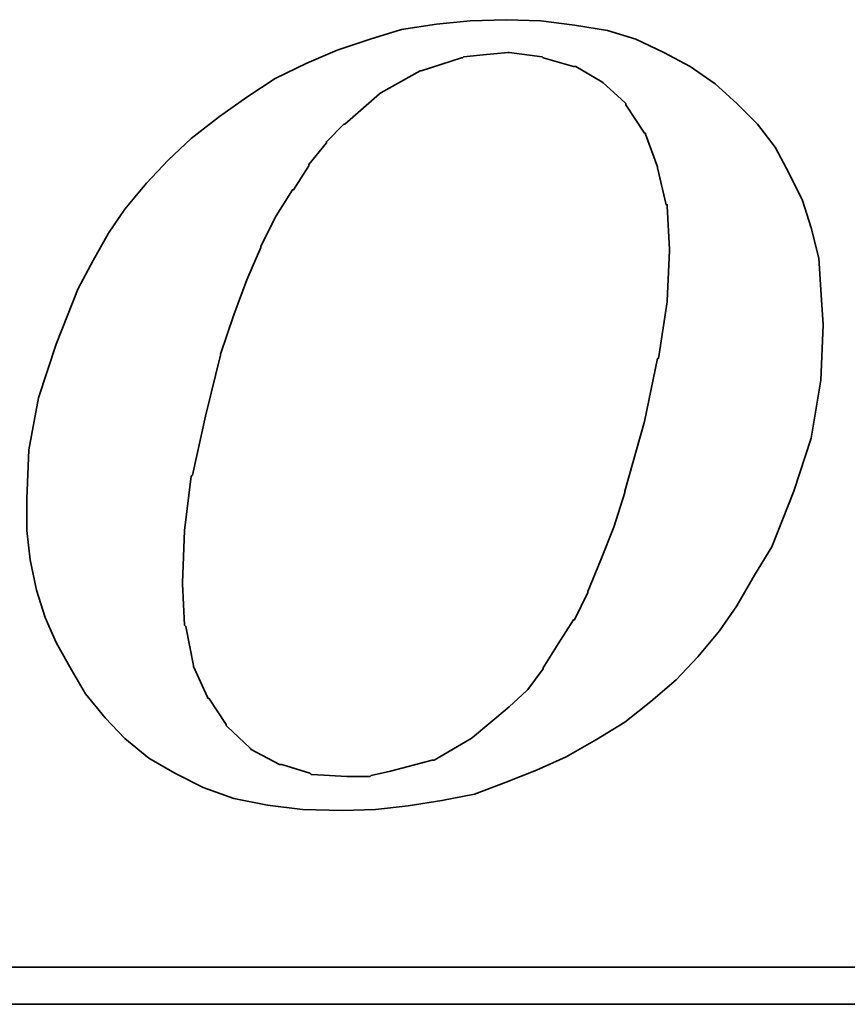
# Model space of a CAD drawing. Header units: inches. Extents: x 14 to 257, y 35 to 186.
# Tile 40 of 44: x 225.78 to 228.36, y 110.58 to 113.65. Entities that reach past the tile are written whole.
import ezdxf

# ---------------------------------------------------------------- set-up
doc = ezdxf.new("R2010")
doc.units = ezdxf.units.IN
doc.header["$LTSCALE"] = 0.25
doc.layers.add('DIM', color=4, linetype='Continuous')
doc.layers.add('layer 1', color=7, linetype='Continuous')

# ---------------------------------------------------------------- blocks, each defined once
blk = doc.blocks.new('TBI MOTION logo(完整正式版)')
at = {"layer": 'layer 1', "color": 22, "lineweight": 35}
for points, knots in [([(35.79625, -6.98375), (35.79625, -6.98375), (36.23125, -7.43875), (36.23125, -7.43875), (36.23125, -7.43875), (36.23125, -7.43875), (36.75625, -7.87125), (36.75625, -7.87125), (36.75625, -7.87125), (36.75625, -7.87125), (37.33125, -8.20375), (37.33125, -8.20375), (37.33125, -8.20375), (37.33125, -8.20375), (37.95625, -8.51875), (37.95625, -8.51875), (37.95625, -8.51875), (37.95625, -8.51875), (38.62625, -8.75875), (38.62625, -8.75875), (38.62625, -8.75875), (38.62625, -8.75875), (39.37125, -8.90375), (39.37125, -8.90375), (39.37125, -8.90375), (39.37125, -8.90375), (40.14125, -8.99875), (40.14125, -8.99875), (40.14125, -8.99875), (40.14125, -8.99875), (41.02625, -9.02375), (41.02625, -9.02375), (41.02625, -9.02375), (41.02625, -9.02375), (41.74625, -8.99875), (41.74625, -8.99875), (41.74625, -8.99875), (41.74625, -8.99875), (42.46625, -8.92375), (42.46625, -8.92375), (42.46625, -8.92375), (42.46625, -8.92375), (43.21125, -8.80625), (43.21125, -8.80625), (43.21125, -8.80625), (43.21125, -8.80625), (43.93125, -8.66375), (43.93125, -8.66375), (43.93125, -8.66375), (43.93125, -8.66375), (44.62625, -8.39875), (44.62625, -8.39875), (44.62625, -8.39875), (44.62625, -8.39875), (45.29625, -8.13375), (45.29625, -8.13375), (45.29625, -8.13375), (45.29625, -8.13375), (45.94625, -7.84375), (45.94625, -7.84375), (45.94625, -7.84375), (45.94625, -7.84375), (46.61625, -7.46375), (46.61625, -7.46375), (46.61625, -7.46375), (46.61625, -7.46375), (47.24125, -7.07875), (47.24125, -7.07875), (47.24125, -7.07875), (47.24125, -7.07875), (47.81625, -6.62375), (47.81625, -6.62375), (47.81625, -6.62375), (47.81625, -6.62375), (48.36875, -6.14375), (48.36875, -6.14375), (48.36875, -6.14375), (48.36875, -6.14375), (48.84625, -5.64125), (48.84625, -5.64125), (48.84625, -5.64125), (48.84625, -5.64125), (49.32625, -5.06375), (49.32625, -5.06375), (49.32625, -5.06375), (49.32625, -5.06375), (49.71125, -4.51374), (49.71125, -4.51374), (49.71125, -4.51374), (49.71125, -4.51374), (50.09625, -3.83874), (50.09625, -3.83874), (50.09625, -3.83874), (50.09625, -3.83874), (50.48125, -3.21374), (50.48125, -3.21374), (50.48125, -3.21374), (50.48125, -3.21374), (50.96125, -1.99125), (50.96125, -1.99125), (50.96125, -1.99125), (50.96125, -1.99125), (51.34375, -0.81875), (51.34375, -0.81875), (51.34375, -0.81875), (51.34375, -0.81875), (51.56125, 0.45624), (51.56125, 0.45624), (51.56125, 0.45624), (51.56125, 0.45624), (51.60625, 1.67624), (51.60625, 1.67624), (51.60625, 1.67624), (51.60625, 1.67624), (51.56125, 2.44625), (51.56125, 2.44625), (51.56125, 2.44625), (51.56125, 2.44625), (51.51125, 3.14125), (51.51125, 3.14125), (51.51125, 3.14125), (51.51125, 3.14125), (51.34375, 3.81125), (51.34375, 3.81125), (51.34375, 3.81125), (51.34375, 3.81125), (51.15125, 4.41125), (51.15125, 4.41125), (51.15125, 4.41125), (51.15125, 4.41125), (50.86125, 5.01125), (50.86125, 5.01125), (50.86125, 5.01125), (50.86125, 5.01125), (50.55125, 5.58875), (50.55125, 5.58875), (50.55125, 5.58875), (50.55125, 5.58875), (50.16625, 6.09125), (50.16625, 6.09125), (50.16625, 6.09125), (50.16625, 6.09125), (49.71125, 6.54875), (49.71125, 6.54875), (49.71125, 6.54875), (49.71125, 6.54875), (49.23125, 6.98125), (49.23125, 6.98125), (49.23125, 6.98125), (49.23125, 6.98125), (48.67875, 7.36625), (48.67875, 7.36625), (48.67875, 7.36625), (48.67875, 7.36625), (48.10375, 7.67625), (48.10375, 7.67625), (48.10375, 7.67625), (48.10375, 7.67625), (47.48125, 7.96375), (47.48125, 7.96375), (47.48125, 7.96375), (47.48125, 7.96375), (46.85625, 8.15625), (46.85625, 8.15625), (46.85625, 8.15625), (46.85625, 8.15625), (46.13625, 8.27624), (46.13625, 8.27624), (46.13625, 8.27624), (46.13625, 8.27624), (45.39125, 8.37125), (45.39125, 8.37125), (45.39125, 8.37125), (45.39125, 8.37125), (44.62625, 8.39624), (44.62625, 8.39624), (44.62625, 8.39624), (44.62625, 8.39624), (43.83625, 8.37125), (43.83625, 8.37125), (43.83625, 8.37125), (43.83625, 8.37125), (43.09125, 8.30125), (43.09125, 8.30125), (43.09125, 8.30125), (43.09125, 8.30125), (42.32125, 8.18125), (42.32125, 8.18125), (42.32125, 8.18125), (42.32125, 8.18125), (41.62875, 7.96375), (41.62875, 7.96375), (41.62875, 7.96375), (41.62875, 7.96375), (40.90625, 7.72625), (40.90625, 7.72625), (40.90625, 7.72625), (40.90625, 7.72625), (40.23624, 7.43625), (40.23624, 7.43625), (40.23624, 7.43625), (40.23624, 7.43625), (39.54124, 7.10125), (39.54124, 7.10125), (39.54124, 7.10125), (39.54124, 7.10125), (38.91625, 6.69125), (38.91625, 6.69125), (38.91625, 6.69125), (38.91625, 6.69125), (38.31625, 6.26125), (38.31625, 6.26125), (38.31625, 6.26125), (38.31625, 6.26125), (37.69125, 5.78125), (37.69125, 5.78125), (37.69125, 5.78125), (37.69125, 5.78125), (37.18625, 5.30125), (37.18625, 5.30125), (37.18625, 5.30125), (37.18625, 5.30125), (36.70625, 4.79624), (36.70625, 4.79624), (36.70625, 4.79624), (36.70625, 4.79624), (36.23125, 4.22125), (36.23125, 4.22125), (36.23125, 4.22125), (36.23125, 4.22125), (35.87124, 3.69375), (35.87124, 3.69375), (35.87124, 3.69375), (35.87124, 3.69375), (35.53125, 3.09125), (35.53125, 3.09125), (35.53125, 3.09125), (35.53125, 3.09125), (35.19875, 2.47125), (35.19875, 2.47125), (35.19875, 2.47125), (35.19875, 2.47125), (34.71625, 1.24625), (34.71625, 1.24625), (34.71625, 1.24625), (34.71625, 1.24625), (34.33125, 0.06874), (34.33125, 0.06874), (34.33125, 0.06874), (34.33125, 0.06874), (34.11625, -1.07875), (34.11625, -1.07875), (34.11625, -1.07875), (34.11625, -1.07875), (34.07125, -2.15875), (34.07125, -2.15875), (34.07125, -2.15875), (34.07125, -2.15875), (34.07125, -2.85375), (34.07125, -2.85375), (34.07125, -2.85375), (34.07125, -2.85375), (34.14125, -3.50375), (34.14125, -3.50375), (34.14125, -3.50375), (34.14125, -3.50375), (34.28625, -4.17375), (34.28625, -4.17375), (34.28625, -4.17375), (34.28625, -4.17375), (34.47625, -4.77624), (34.47625, -4.77624), (34.47625, -4.77624), (34.47625, -4.77624), (34.71625, -5.32625), (34.71625, -5.32625), (34.71625, -5.32625), (34.71625, -5.32625), (35.05375, -5.92875), (35.05375, -5.92875), (35.05375, -5.92875), (35.05375, -5.92875), (35.36375, -6.45375), (35.36375, -6.45375), (35.36375, -6.45375), (35.36375, -6.45375), (35.79625, -6.98375), (35.79625, -6.98375)], [0, 0, 0, 0, 0.01388889, 0.01388889, 0.01388889, 0.01388889, 0.02777778, 0.02777778, 0.02777778, 0.02777778, 0.04166667, 0.04166667, 0.04166667, 0.04166667, 0.05555556, 0.05555556, 0.05555556, 0.05555556, 0.06944444, 0.06944444, 0.06944444, 0.06944444, 0.08333333, 0.08333333, 0.08333333, 0.08333333, 0.09722222, 0.09722222, 0.09722222, 0.09722222, 0.11111111, 0.11111111, 0.11111111, 0.11111111, 0.125, 0.125, 0.125, 0.125, 0.13888889, 0.13888889, 0.13888889, 0.13888889, 0.15277778, 0.15277778, 0.15277778, 0.15277778, 0.16666667, 0.16666667, 0.16666667, 0.16666667, 0.18055556, 0.18055556, 0.18055556, 0.18055556, 0.19444444, 0.19444444, 0.19444444, 0.19444444, 0.20833333, 0.20833333, 0.20833333, 0.20833333, 0.22222222, 0.22222222, 0.22222222, 0.22222222, 0.23611111, 0.23611111, 0.23611111, 0.23611111, 0.25, 0.25, 0.25, 0.25, 0.26388889, 0.26388889, 0.26388889, 0.26388889, 0.27777778, 0.27777778, 0.27777778, 0.27777778, 0.29166667, 0.29166667, 0.29166667, 0.29166667, 0.30555556, 0.30555556, 0.30555556, 0.30555556, 0.31944444, 0.31944444, 0.31944444, 0.31944444, 0.33333333, 0.33333333, 0.33333333, 0.33333333, 0.34722222, 0.34722222, 0.34722222, 0.34722222, 0.36111111, 0.36111111, 0.36111111, 0.36111111, 0.375, 0.375, 0.375, 0.375, 0.38888889, 0.38888889, 0.38888889, 0.38888889, 0.40277778, 0.40277778, 0.40277778, 0.40277778, 0.41666667, 0.41666667, 0.41666667, 0.41666667, 0.43055556, 0.43055556, 0.43055556, 0.43055556, 0.44444444, 0.44444444, 0.44444444, 0.44444444, 0.45833333, 0.45833333, 0.45833333, 0.45833333, 0.47222222, 0.47222222, 0.47222222, 0.47222222, 0.48611111, 0.48611111, 0.48611111, 0.48611111, 0.5, 0.5, 0.5, 0.5, 0.51388889, 0.51388889, 0.51388889, 0.51388889, 0.52777778, 0.52777778, 0.52777778, 0.52777778, 0.54166667, 0.54166667, 0.54166667, 0.54166667, 0.55555556, 0.55555556, 0.55555556, 0.55555556, 0.56944444, 0.56944444, 0.56944444, 0.56944444, 0.58333333, 0.58333333, 0.58333333, 0.58333333, 0.59722222, 0.59722222, 0.59722222, 0.59722222, 0.61111111, 0.61111111, 0.61111111, 0.61111111, 0.625, 0.625, 0.625, 0.625, 0.63888889, 0.63888889, 0.63888889, 0.63888889, 0.65277778, 0.65277778, 0.65277778, 0.65277778, 0.66666667, 0.66666667, 0.66666667, 0.66666667, 0.68055556, 0.68055556, 0.68055556, 0.68055556, 0.69444444, 0.69444444, 0.69444444, 0.69444444, 0.70833333, 0.70833333, 0.70833333, 0.70833333, 0.72222222, 0.72222222, 0.72222222, 0.72222222, 0.73611111, 0.73611111, 0.73611111, 0.73611111, 0.75, 0.75, 0.75, 0.75, 0.76388889, 0.76388889, 0.76388889, 0.76388889, 0.77777778, 0.77777778, 0.77777778, 0.77777778, 0.79166667, 0.79166667, 0.79166667, 0.79166667, 0.80555556, 0.80555556, 0.80555556, 0.80555556, 0.81944444, 0.81944444, 0.81944444, 0.81944444, 0.83333333, 0.83333333, 0.83333333, 0.83333333, 0.84722222, 0.84722222, 0.84722222, 0.84722222, 0.86111111, 0.86111111, 0.86111111, 0.86111111, 0.875, 0.875, 0.875, 0.875, 0.88888889, 0.88888889, 0.88888889, 0.88888889, 0.90277778, 0.90277778, 0.90277778, 0.90277778, 0.91666667, 0.91666667, 0.91666667, 0.91666667, 0.93055556, 0.93055556, 0.93055556, 0.93055556, 0.94444444, 0.94444444, 0.94444444, 0.94444444, 0.95833333, 0.95833333, 0.95833333, 0.95833333, 0.97222222, 0.97222222, 0.97222222, 0.97222222, 0.98611111, 0.98611111, 0.98611111, 0.98611111, 1, 1, 1, 1]), ([(38.33875, 1.03124), (38.33875, 1.03124), (38.62625, 1.89625), (38.62625, 1.89625), (38.62625, 1.89625), (38.62625, 1.89625), (38.91625, 2.66375), (38.91625, 2.66375), (38.91625, 2.66375), (38.91625, 2.66375), (39.22625, 3.38125), (39.22625, 3.38125), (39.22625, 3.38125), (39.22625, 3.38125), (39.22625, 3.40624), (39.22625, 3.40624), (39.22625, 3.40624), (39.22625, 3.40624), (39.56124, 4.07624), (39.56124, 4.07624), (39.56124, 4.07624), (39.56124, 4.07624), (39.92125, 4.65125), (39.92125, 4.65125), (39.92125, 4.65125), (39.92125, 4.65125), (39.94625, 4.65125), (39.94625, 4.65125), (39.94625, 4.65125), (39.94625, 4.65125), (40.28125, 5.17875), (40.28125, 5.17875), (40.28125, 5.17875), (40.28125, 5.17875), (40.28125, 5.20375), (40.28125, 5.20375), (40.28125, 5.20375), (40.28125, 5.20375), (40.66875, 5.68625), (40.66875, 5.68625), (40.66875, 5.68625), (40.66875, 5.68625), (40.66875, 5.70625), (40.66875, 5.70625), (40.66875, 5.70625), (40.66875, 5.70625), (41.05124, 6.09125), (41.05124, 6.09125), (41.05124, 6.09125), (41.05124, 6.09125), (41.07625, 6.09125), (41.07625, 6.09125), (41.07625, 6.09125), (41.07625, 6.09125), (41.84125, 6.76625), (41.84125, 6.76625), (41.84125, 6.76625), (41.84125, 6.76625), (41.86625, 6.78625), (41.86625, 6.78625), (41.86625, 6.78625), (41.86625, 6.78625), (42.73125, 7.26624), (42.73125, 7.26624), (42.73125, 7.26624), (42.73125, 7.26624), (42.75625, 7.26624), (42.75625, 7.26624), (42.75625, 7.26624), (42.75625, 7.26624), (43.18625, 7.41125), (43.18625, 7.41125), (43.18625, 7.41125), (43.18625, 7.41125), (43.64125, 7.55625), (43.64125, 7.55625), (43.64125, 7.55625), (43.64125, 7.55625), (43.66625, 7.55625), (43.66625, 7.55625), (43.66625, 7.55625), (43.66625, 7.55625), (43.69125, 7.58124), (43.69125, 7.58124), (43.69125, 7.58124), (43.69125, 7.58124), (44.19125, 7.62625), (44.19125, 7.62625), (44.19125, 7.62625), (44.19125, 7.62625), (44.67125, 7.67625), (44.67125, 7.67625), (44.67125, 7.67625), (44.67125, 7.67625), (44.69625, 7.67625), (44.69625, 7.67625), (44.69625, 7.67625), (44.69625, 7.67625), (45.41875, 7.58124), (45.41875, 7.58124), (45.41875, 7.58124), (45.41875, 7.58124), (45.44125, 7.55625), (45.44125, 7.55625), (45.44125, 7.55625), (45.44125, 7.55625), (46.11125, 7.36625), (46.11125, 7.36625), (46.11125, 7.36625), (46.11125, 7.36625), (46.13625, 7.36625), (46.13625, 7.36625), (46.13625, 7.36625), (46.13625, 7.36625), (46.15875, 7.36625), (46.15875, 7.36625), (46.15875, 7.36625), (46.15875, 7.36625), (46.73625, 7.02624), (46.73625, 7.02624), (46.73625, 7.02624), (46.73625, 7.02624), (46.76125, 7.00624), (46.76125, 7.00624), (46.76125, 7.00624), (46.76125, 7.00624), (47.24125, 6.57124), (47.24125, 6.57124), (47.24125, 6.57124), (47.24125, 6.57124), (47.26625, 6.54875), (47.26625, 6.54875), (47.26625, 6.54875), (47.26625, 6.54875), (47.26625, 6.52375), (47.26625, 6.52375), (47.26625, 6.52375), (47.26625, 6.52375), (47.67375, 5.89875), (47.67375, 5.89875), (47.67375, 5.89875), (47.67375, 5.89875), (47.69625, 5.89875), (47.69625, 5.89875), (47.69625, 5.89875), (47.69625, 5.89875), (47.69625, 5.87625), (47.69625, 5.87625), (47.69625, 5.87625), (47.69625, 5.87625), (47.96125, 5.15625), (47.96125, 5.15625), (47.96125, 5.15625), (47.96125, 5.15625), (47.96125, 5.13125), (47.96125, 5.13125), (47.96125, 5.13125), (47.96125, 5.13125), (48.15125, 4.31875), (48.15125, 4.31875), (48.15125, 4.31875), (48.15125, 4.31875), (48.17625, 4.31875), (48.17625, 4.31875), (48.17625, 4.31875), (48.17625, 4.31875), (48.17625, 4.29125), (48.17625, 4.29125), (48.17625, 4.29125), (48.17625, 4.29125), (48.22625, 3.33125), (48.22625, 3.33125), (48.22625, 3.33125), (48.22625, 3.33125), (48.22625, 3.30875), (48.22625, 3.30875), (48.22625, 3.30875), (48.22625, 3.30875), (48.17625, 2.20624), (48.17625, 2.20624), (48.17625, 2.20624), (48.17625, 2.20624), (48.17625, 2.18124), (48.17625, 2.18124), (48.17625, 2.18124), (48.17625, 2.18124), (47.98375, 0.93624), (47.98375, 0.93624), (47.98375, 0.93624), (47.98375, 0.93624), (47.96125, 0.93624), (47.96125, 0.93624), (47.96125, 0.93624), (47.96125, 0.93624), (47.67375, -0.45874), (47.67375, -0.45874), (47.67375, -0.45874), (47.67375, -0.45874), (47.24125, -1.99125), (47.24125, -1.99125), (47.24125, -1.99125), (47.24125, -1.99125), (47.24125, -2.01874), (47.24125, -2.01874), (47.24125, -2.01874), (47.24125, -2.01874), (47.00125, -2.78375), (47.00125, -2.78375), (47.00125, -2.78375), (47.00125, -2.78375), (46.71125, -3.50375), (46.71125, -3.50375), (46.71125, -3.50375), (46.71125, -3.50375), (46.42625, -4.19875), (46.42625, -4.19875), (46.42625, -4.19875), (46.42625, -4.19875), (46.42625, -4.22375), (46.42625, -4.22375), (46.42625, -4.22375), (46.42625, -4.22375), (46.13625, -4.82374), (46.13625, -4.82374), (46.13625, -4.82374), (46.13625, -4.82374), (46.11125, -4.82374), (46.11125, -4.82374), (46.11125, -4.82374), (46.11125, -4.82374), (45.77625, -5.35125), (45.77625, -5.35125), (45.77625, -5.35125), (45.77625, -5.35125), (45.44125, -5.87875), (45.44125, -5.87875), (45.44125, -5.87875), (45.44125, -5.87875), (45.44125, -5.90375), (45.44125, -5.90375), (45.44125, -5.90375), (45.44125, -5.90375), (45.10625, -6.35875), (45.10625, -6.35875), (45.10625, -6.35875), (45.10625, -6.35875), (45.08125, -6.38375), (45.08125, -6.38375), (45.08125, -6.38375), (45.08125, -6.38375), (44.69625, -6.74375), (44.69625, -6.74375), (44.69625, -6.74375), (44.69625, -6.74375), (43.88375, -7.41625), (43.88375, -7.41625), (43.88375, -7.41625), (43.88375, -7.41625), (43.85625, -7.43875), (43.85625, -7.43875), (43.85625, -7.43875), (43.85625, -7.43875), (43.04125, -7.91875), (43.04125, -7.91875), (43.04125, -7.91875), (43.04125, -7.91875), (43.01625, -7.91875), (43.01625, -7.91875), (43.01625, -7.91875), (43.01625, -7.91875), (42.99625, -7.91875), (42.99625, -7.91875), (42.99625, -7.91875), (42.99625, -7.91875), (42.08125, -8.15875), (42.08125, -8.15875), (42.08125, -8.15875), (42.08125, -8.15875), (41.65125, -8.25625), (41.65125, -8.25625), (41.65125, -8.25625), (41.65125, -8.25625), (41.62875, -8.27875), (41.62875, -8.27875), (41.62875, -8.27875), (41.62875, -8.27875), (41.60125, -8.27875), (41.60125, -8.27875), (41.60125, -8.27875), (41.60125, -8.27875), (41.12125, -8.27875), (41.12125, -8.27875), (41.12125, -8.27875), (41.12125, -8.27875), (40.35624, -8.23125), (40.35624, -8.23125), (40.35624, -8.23125), (40.35624, -8.23125), (40.33125, -8.23125), (40.33125, -8.23125), (40.33125, -8.23125), (40.33125, -8.23125), (40.30625, -8.20375), (40.30625, -8.20375), (40.30625, -8.20375), (40.30625, -8.20375), (39.68375, -8.01375), (39.68375, -8.01375), (39.68375, -8.01375), (39.68375, -8.01375), (39.66124, -8.01375), (39.66124, -8.01375), (39.66124, -8.01375), (39.66124, -8.01375), (39.63625, -8.01375), (39.63625, -8.01375), (39.63625, -8.01375), (39.63625, -8.01375), (39.01125, -7.67875), (39.01125, -7.67875), (39.01125, -7.67875), (39.01125, -7.67875), (38.98875, -7.65375), (38.98875, -7.65375), (38.98875, -7.65375), (38.98875, -7.65375), (38.48625, -7.17375), (38.48625, -7.17375), (38.48625, -7.17375), (38.48625, -7.17375), (38.45875, -7.14875), (38.45875, -7.14875), (38.45875, -7.14875), (38.45875, -7.14875), (38.45875, -7.12875), (38.45875, -7.12875), (38.45875, -7.12875), (38.45875, -7.12875), (38.07625, -6.54875), (38.07625, -6.54875), (38.07625, -6.54875), (38.07625, -6.54875), (38.05125, -6.54875), (38.05125, -6.54875), (38.05125, -6.54875), (38.05125, -6.54875), (38.05125, -6.52875), (38.05125, -6.52875), (38.05125, -6.52875), (38.05125, -6.52875), (37.74125, -5.85375), (37.74125, -5.85375), (37.74125, -5.85375), (37.74125, -5.85375), (37.74125, -5.82875), (37.74125, -5.82875), (37.74125, -5.82875), (37.74125, -5.82875), (37.57375, -4.96875), (37.57375, -4.96875), (37.57375, -4.96875), (37.57375, -4.96875), (37.54625, -4.94375), (37.54625, -4.94375), (37.54625, -4.94375), (37.54625, -4.94375), (37.50125, -4.03375), (37.50125, -4.03375), (37.50125, -4.03375), (37.50125, -4.03375), (37.50125, -4.00875), (37.50125, -4.00875), (37.50125, -4.00875), (37.50125, -4.00875), (37.54625, -2.85375), (37.54625, -2.85375), (37.54625, -2.85375), (37.54625, -2.85375), (37.69125, -1.65875), (37.69125, -1.65875), (37.69125, -1.65875), (37.69125, -1.65875), (37.71624, -1.63375), (37.71624, -1.63375), (37.71624, -1.63375), (37.71624, -1.63375), (38.00375, -0.33875), (38.00375, -0.33875), (38.00375, -0.33875), (38.00375, -0.33875), (38.33875, 1.00624), (38.33875, 1.00624), (38.33875, 1.00624), (38.33875, 1.00624), (38.33875, 1.03124), (38.33875, 1.03124)], [0, 0, 0, 0, 0.01010101, 0.01010101, 0.01010101, 0.01010101, 0.02020202, 0.02020202, 0.02020202, 0.02020202, 0.03030303, 0.03030303, 0.03030303, 0.03030303, 0.04040404, 0.04040404, 0.04040404, 0.04040404, 0.05050505, 0.05050505, 0.05050505, 0.05050505, 0.06060606, 0.06060606, 0.06060606, 0.06060606, 0.07070707, 0.07070707, 0.07070707, 0.07070707, 0.08080808, 0.08080808, 0.08080808, 0.08080808, 0.09090909, 0.09090909, 0.09090909, 0.09090909, 0.1010101, 0.1010101, 0.1010101, 0.1010101, 0.11111111, 0.11111111, 0.11111111, 0.11111111, 0.12121212, 0.12121212, 0.12121212, 0.12121212, 0.13131313, 0.13131313, 0.13131313, 0.13131313, 0.14141414, 0.14141414, 0.14141414, 0.14141414, 0.15151515, 0.15151515, 0.15151515, 0.15151515, 0.16161616, 0.16161616, 0.16161616, 0.16161616, 0.17171717, 0.17171717, 0.17171717, 0.17171717, 0.18181818, 0.18181818, 0.18181818, 0.18181818, 0.19191919, 0.19191919, 0.19191919, 0.19191919, 0.2020202, 0.2020202, 0.2020202, 0.2020202, 0.21212121, 0.21212121, 0.21212121, 0.21212121, 0.22222222, 0.22222222, 0.22222222, 0.22222222, 0.23232323, 0.23232323, 0.23232323, 0.23232323, 0.24242424, 0.24242424, 0.24242424, 0.24242424, 0.25252525, 0.25252525, 0.25252525, 0.25252525, 0.26262626, 0.26262626, 0.26262626, 0.26262626, 0.27272727, 0.27272727, 0.27272727, 0.27272727, 0.28282828, 0.28282828, 0.28282828, 0.28282828, 0.29292929, 0.29292929, 0.29292929, 0.29292929, 0.3030303, 0.3030303, 0.3030303, 0.3030303, 0.31313131, 0.31313131, 0.31313131, 0.31313131, 0.32323232, 0.32323232, 0.32323232, 0.32323232, 0.33333333, 0.33333333, 0.33333333, 0.33333333, 0.34343434, 0.34343434, 0.34343434, 0.34343434, 0.35353535, 0.35353535, 0.35353535, 0.35353535, 0.36363636, 0.36363636, 0.36363636, 0.36363636, 0.37373737, 0.37373737, 0.37373737, 0.37373737, 0.38383838, 0.38383838, 0.38383838, 0.38383838, 0.39393939, 0.39393939, 0.39393939, 0.39393939, 0.4040404, 0.4040404, 0.4040404, 0.4040404, 0.41414141, 0.41414141, 0.41414141, 0.41414141, 0.42424242, 0.42424242, 0.42424242, 0.42424242, 0.43434343, 0.43434343, 0.43434343, 0.43434343, 0.44444444, 0.44444444, 0.44444444, 0.44444444, 0.45454545, 0.45454545, 0.45454545, 0.45454545, 0.46464646, 0.46464646, 0.46464646, 0.46464646, 0.47474747, 0.47474747, 0.47474747, 0.47474747, 0.48484848, 0.48484848, 0.48484848, 0.48484848, 0.49494949, 0.49494949, 0.49494949, 0.49494949, 0.50505051, 0.50505051, 0.50505051, 0.50505051, 0.51515152, 0.51515152, 0.51515152, 0.51515152, 0.52525253, 0.52525253, 0.52525253, 0.52525253, 0.53535354, 0.53535354, 0.53535354, 0.53535354, 0.54545455, 0.54545455, 0.54545455, 0.54545455, 0.55555556, 0.55555556, 0.55555556, 0.55555556, 0.56565657, 0.56565657, 0.56565657, 0.56565657, 0.57575758, 0.57575758, 0.57575758, 0.57575758, 0.58585859, 0.58585859, 0.58585859, 0.58585859, 0.5959596, 0.5959596, 0.5959596, 0.5959596, 0.60606061, 0.60606061, 0.60606061, 0.60606061, 0.61616162, 0.61616162, 0.61616162, 0.61616162, 0.62626263, 0.62626263, 0.62626263, 0.62626263, 0.63636364, 0.63636364, 0.63636364, 0.63636364, 0.64646465, 0.64646465, 0.64646465, 0.64646465, 0.65656566, 0.65656566, 0.65656566, 0.65656566, 0.66666667, 0.66666667, 0.66666667, 0.66666667, 0.67676768, 0.67676768, 0.67676768, 0.67676768, 0.68686869, 0.68686869, 0.68686869, 0.68686869, 0.6969697, 0.6969697, 0.6969697, 0.6969697, 0.70707071, 0.70707071, 0.70707071, 0.70707071, 0.71717172, 0.71717172, 0.71717172, 0.71717172, 0.72727273, 0.72727273, 0.72727273, 0.72727273, 0.73737374, 0.73737374, 0.73737374, 0.73737374, 0.74747475, 0.74747475, 0.74747475, 0.74747475, 0.75757576, 0.75757576, 0.75757576, 0.75757576, 0.76767677, 0.76767677, 0.76767677, 0.76767677, 0.77777778, 0.77777778, 0.77777778, 0.77777778, 0.78787879, 0.78787879, 0.78787879, 0.78787879, 0.7979798, 0.7979798, 0.7979798, 0.7979798, 0.80808081, 0.80808081, 0.80808081, 0.80808081, 0.81818182, 0.81818182, 0.81818182, 0.81818182, 0.82828283, 0.82828283, 0.82828283, 0.82828283, 0.83838384, 0.83838384, 0.83838384, 0.83838384, 0.84848485, 0.84848485, 0.84848485, 0.84848485, 0.85858586, 0.85858586, 0.85858586, 0.85858586, 0.86868687, 0.86868687, 0.86868687, 0.86868687, 0.87878788, 0.87878788, 0.87878788, 0.87878788, 0.88888889, 0.88888889, 0.88888889, 0.88888889, 0.8989899, 0.8989899, 0.8989899, 0.8989899, 0.90909091, 0.90909091, 0.90909091, 0.90909091, 0.91919192, 0.91919192, 0.91919192, 0.91919192, 0.92929293, 0.92929293, 0.92929293, 0.92929293, 0.93939394, 0.93939394, 0.93939394, 0.93939394, 0.94949495, 0.94949495, 0.94949495, 0.94949495, 0.95959596, 0.95959596, 0.95959596, 0.95959596, 0.96969697, 0.96969697, 0.96969697, 0.96969697, 0.97979798, 0.97979798, 0.97979798, 0.97979798, 0.98989899, 0.98989899, 0.98989899, 0.98989899, 1, 1, 1, 1]), ([(75.90875, -9.47875), (75.90875, -9.47875), (75.90875, -12.28625), (75.90875, -12.28625), (75.90875, -12.28625), (75.90875, -12.28625), (75.90875, -12.47875), (75.90875, -12.47875), (75.90875, -12.47875), (75.90875, -12.47875), (75.71625, -12.47875), (75.71625, -12.47875), (75.71625, -12.47875), (75.71625, -12.47875), (-88.32875, -12.47875), (-88.32875, -12.47875), (-88.32875, -12.47875), (-88.32875, -12.47875), (-88.32875, -13.29375), (-88.32875, -13.29375), (-88.32875, -13.29375), (-88.32875, -13.29375), (82.89125, -13.29375), (82.89125, -13.29375), (82.89125, -13.29375), (82.89125, -13.29375), (75.90875, -9.47875), (75.90875, -9.47875)], [0, 0, 0, 0, 0.14285714, 0.14285714, 0.14285714, 0.14285714, 0.28571429, 0.28571429, 0.28571429, 0.28571429, 0.42857143, 0.42857143, 0.42857143, 0.42857143, 0.57142857, 0.57142857, 0.57142857, 0.57142857, 0.71428571, 0.71428571, 0.71428571, 0.71428571, 0.85714286, 0.85714286, 0.85714286, 0.85714286, 1, 1, 1, 1])]:
    blk.add_open_spline(points, degree=3, knots=knots, dxfattribs=at)

msp = doc.modelspace()

# ---------------------------------------------------------------- block references
at = {"layer": 'DIM', "xscale": 0.141750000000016, "yscale": 0.1417499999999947, "zscale": 0.14175}
msp.add_blockref('TBI MOTION logo(完整正式版)', (220.972, 112.4612), dxfattribs=at)

doc.saveas('drawing.dxf')
